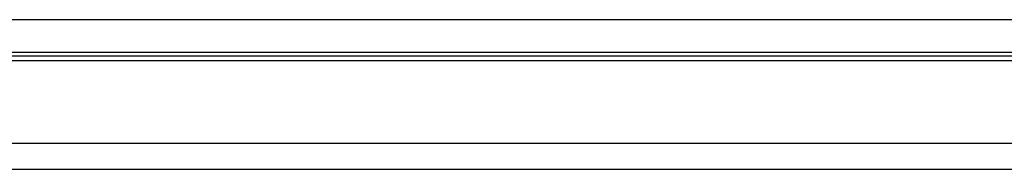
# Model space of a CAD drawing. Header units: millimetres. Extents: x 66 to 553, y -62 to 114.
# Tile 4 of 49: x 399 to 474, y -37 to -25. Entities that reach past the tile are written whole.
import ezdxf

# ---------------------------------------------------------------- set-up
doc = ezdxf.new("R2010")
doc.units = ezdxf.units.MM
doc.header["$LTSCALE"] = 0.15
doc.layers.add('2', color=7, linetype='CONTINUOUS', true_color=0xffffff)
doc.layers.add('OUT', color=3, linetype='CONTINUOUS')

msp = doc.modelspace()

# ---------------------------------------------------------------- linework, layer by layer
at = {"layer": '2', "color": 0, "linetype": 'Continuous'}
for p, q in [((305.941, -28.065), (552.199, -28.065)), ((306.162, -28.418), (552.199, -28.418)), ((307.802, -34.711), (552.199, -34.711)), ((252.199, -36.711), (552.199, -36.711))]:
    msp.add_line(p, q, dxfattribs=at)
at = {"layer": 'OUT', "color": 0}
for p, q in [((497.199, -25.311), (357.199, -25.311)), ((497.199, -27.811), (357.199, -27.811))]:
    msp.add_line(p, q, dxfattribs=at)

doc.saveas('drawing.dxf')
